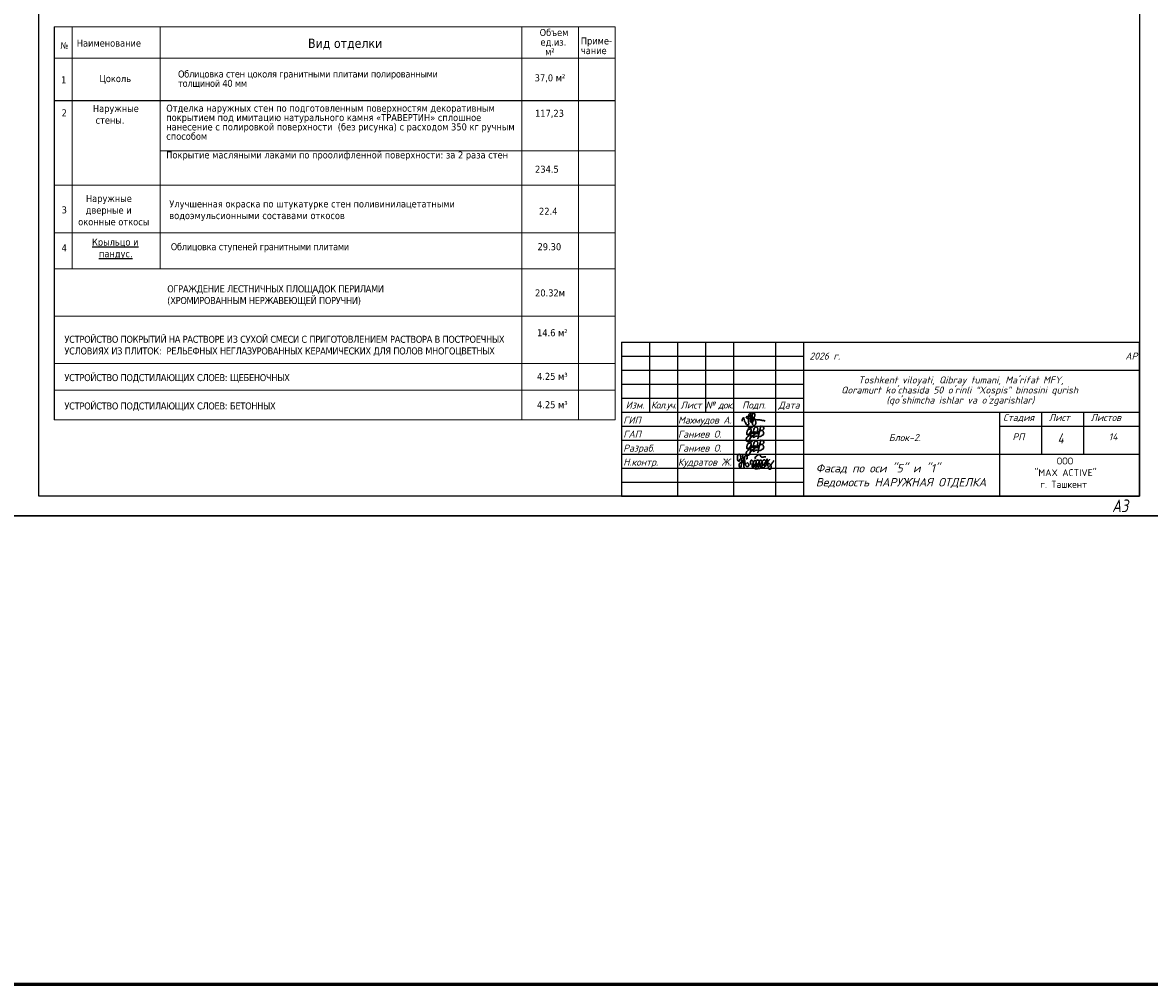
# Model space of a CAD drawing. Header units: millimetres. Extents: x 1112040 to 6903494, y -332921 to -150905.
# Tile 10 of 153: x 1338073 to 1378307, y -332921 to -298587. Entities that reach past the tile are written whole.
import ezdxf
from ezdxf.enums import TextEntityAlignment as Align

# ---------------------------------------------------------------- set-up
doc = ezdxf.new("R2010")
doc.units = ezdxf.units.MM
doc.styles.add('style1', font='isocpeui.ttf', dxfattribs={"height": 80})
doc.styles.add('Tahoma', font='tahoma.ttf')
doc.styles.add('ГОСТ 250', font='isocpeui.ttf', dxfattribs={"height": 250})
doc.styles.add('ГОСТ 300', font='isocpeui.ttf', dxfattribs={"height": 250})

# ---------------------------------------------------------------- blocks, each defined once
blk = doc.blocks.new('A$C4c4061ee')
at = {"color": 184, "lineweight": 30}
blk.add_spline([(-39.7, -7.1), (-36.8, 4), (-34, 7.9), (-31.2, -0.1), (-24.1, -16.2), (-16.7, -23.5), (-13.9, -23.5), (-12.5, -17.9), (-12.5, 12.7), (-8.3, 24.8), (-4.4, 27), (-3.4, 21.4), (-5.7, 12.9), (-4.4, 8), (-4.4, -10), (-2, -12.6), (3.3, -10), (9.6, 6.1), (12.6, 19.5), (7.6, 28.9), (4.7, 26.6), (2.4, 16.6), (1.1, -1.2), (2.9, -14.2), (6.8, -24.8), (10.9, -24.8), (15, -21.3), (16.5, -17.2), (16.5, -9.9), (12, 2), (5.9, 7.4), (-2.7, 10.3), (-10, 12.1), (-17, 12.1), (-21.5, 11.2), (-22.5, 7.7), (-20, 5.4), (-14, 3.7), (-0.7, 1.8), (11, 0.5), (22.2, -1.2), (37.6, -2.6), (43.5, -3.6), (49.3, -4.5), (54.9, -6.4)], degree=3, dxfattribs=at)
blk = doc.blocks.new('x2')
at = {"color": 184, "lineweight": 30}
for points in [[(78585, 16823), (78585, 16800), (78578, 16780), (78566, 16779), (78552, 16793), (78544, 16821), (78544, 16860), (78552, 16896), (78564, 16910), (78580, 16912), (78601, 16877), (78616, 16818), (78621, 16768), (78619, 16720), (78611, 16676), (78602, 16660), (78593, 16657), (78581, 16669), (78573, 16701), (78576, 16724), (78584, 16740), (78594, 16748), (78603, 16750)], [(78621, 16751), (78648, 16780), (78651, 16827), (78645, 16873), (78641, 16894), (78640, 16890), (78642, 16883), (78649, 16847), (78651, 16827), (78656, 16789), (78660, 16746), (78664, 16706), (78667, 16672), (78670, 16661), (78668, 16666), (78667, 16673), (78662, 16732), (78659, 16755), (78657, 16779), (78656, 16786), (78664, 16778), (78674, 16781), (78681, 16806), (78681, 16850), (78685, 16876), (78696, 16889), (78711, 16888), (78728, 16865), (78731, 16843), (78727, 16825), (78716, 16823), (78709, 16824)], [(78886, 16827), (78881, 16847), (78905, 16877), (78937, 16904), (78959, 16908), (78977, 16898), (78986, 16880), (78997, 16864), (79013, 16858), (79041, 16860), (79061, 16865), (79080, 16864), (79086, 16862)], [(78681, 16802), (78685, 16767), (78695, 16721), (78707, 16692), (78720, 16679), (78739, 16676), (78754, 16683), (78761, 16706), (78756, 16725), (78748, 16738), (78736, 16746), (78724, 16744), (78721, 16737)], [(78797, 16717), (78799, 16789), (78806, 16801), (78818, 16800), (78841, 16772), (78848, 16732), (78854, 16681), (78849, 16663), (78835, 16661), (78825, 16677), (78828, 16710), (78841, 16744), (78856, 16774), (78870, 16795), (78889, 16793), (78903, 16760), (78909, 16701), (78909, 16673), (78892, 16667), (78877, 16683), (78882, 16713), (78895, 16740), (78901, 16769), (78910, 16791), (78930, 16803), (78950, 16791), (78958, 16755), (78963, 16717), (78965, 16682), (78952, 16673), (78932, 16676), (78931, 16706), (78946, 16742), (78966, 16782), (78978, 16800), (79002, 16799), (79017, 16771), (79021, 16716), (79017, 16685), (79006, 16671), (78991, 16674), (78983, 16708), (78998, 16742), (79019, 16775), (79039, 16800), (79068, 16805), (79086, 16776), (79091, 16716), (79082, 16687), (79061, 16684), (79050, 16697), (79066, 16740), (79088, 16767), (79107, 16798), (79110, 16823), (79111, 16819), (79125, 16691), (79125, 16695), (79121, 16755), (79122, 16767), (79132, 16785), (79154, 16805), (79162, 16810), (79158, 16808)], [(78879, 16636), (78919, 16635), (78966, 16642), (79009, 16647), (79042, 16654), (79068, 16654)], [(79121, 16760), (79131, 16746), (79145, 16737), (79160, 16728), (79174, 16710), (79187, 16686), (79192, 16665), (79190, 16644), (79182, 16633), (79161, 16630), (79145, 16632), (79135, 16643), (79134, 16657), (79144, 16670), (79157, 16684), (79172, 16700), (79187, 16716), (79206, 16740), (79225, 16769), (79240, 16791)]]:
    blk.add_spline(points, degree=3, dxfattribs=at)
blk = doc.blocks.new('Odil Ganiyev')
at = {"color": 184, "lineweight": 30}
for points in [[(278009, -189095), (278081, -189029), (278139, -189055), (278204, -188993)], [(278218, -189288), (278220, -189298), (278251, -189229), (278258, -189294), (278315, -189206), (278295, -189231), (278320, -189288), (278380, -189198), (278355, -189239), (278384, -189286), (278449, -189192), (278428, -189223), (278438, -189281), (278515, -189197), (278494, -189208), (278505, -189282), (278604, -188932), (278563, -189514)], [(278174, -189155), (278173, -189633), (278135, -189699), (278036, -189702), (278008, -189605), (278074, -189469), (278128, -189405), (278218, -189288)], [(278213, -189509), (278316, -189388), (278340, -189483), (278421, -189425), (278521, -189382)]]:
    blk.add_spline(points, degree=3, dxfattribs=at)
for points, knots in [([(278396, -189316), (278466, -189243), (278495, -189145), (278487, -189009), (278378, -188944), (278332, -188998), (278319, -189020), (278305, -189050), (278280, -189134), (278300, -189288), (278388, -189386)], [0, 0, 0, 0, 210.331661, 341.544209, 437.993539, 521.209993, 521.209993, 521.209993, 602.643394, 823.015149, 823.015149, 823.015149, 823.015149]), ([(278617, -189118), (278680, -189058), (278780, -189127), (278817, -189262), (278675, -189400), (278595, -189412), (278531, -189410)], [498.211239, 498.211239, 498.211239, 498.211239, 560.962433, 628.560844, 789.184895, 992.203079, 992.203079, 992.203079, 992.203079]), ([(278604, -188939), (278630, -188908), (278658, -188890), (278746, -188897), (278776, -188980), (278743, -189054), (278691, -189101), (278617, -189118)], [0, 0, 0, 0, 59.301687, 137.83445, 232.671471, 306.955654, 371.443461, 371.443461, 371.443461, 371.443461]), ([(278093, -189111), (278063, -189124), (277979, -189180), (277976, -189469), (278121, -189357), (278159, -189260), (278167, -189222)], [0, 0, 0, 0, 84.01965, 319.3343, 434.006974, 519.963926, 519.963926, 519.963926, 519.963926]), ([(278167, -189222), (278181, -189151), (278171, -189084), (278111, -189103), (278093, -189111)], [526.826092, 526.826092, 526.826092, 526.826092, 665.559085, 706.396126, 706.396126, 706.396126, 706.396126])]:
    blk.add_open_spline(points, degree=3, knots=knots, dxfattribs=at)
blk = doc.blocks.new('frbny')
for p, q in [((1879236, 18122), (1897736, 18122)), ((1879236, 18122), (1879236, 12622)), ((1880236, 18122), (1880236, 15622)), ((1881236, 18122), (1881236, 12622)), ((1882236, 18122), (1882236, 15622)), ((1883236, 18122), (1883236, 12622)), ((1884736, 18122), (1884736, 12622)), ((1885736, 18122), (1885736, 12622)), ((1879236, 17622), (1885736, 17622)), ((1879236, 17122), (1897736, 17122)), ((1879236, 16622), (1885736, 16622)), ((1879236, 16122), (1885736, 16122)), ((1879236, 15622), (1897736, 15622)), ((1892736, 15622), (1892736, 12622)), ((1894236, 15622), (1894236, 14122)), ((1895736, 15622), (1895736, 14122)), ((1879236, 15122), (1885736, 15122)), ((1892736, 15122), (1897736, 15122)), ((1879236, 14622), (1885736, 14622)), ((1879236, 14122), (1897736, 14122)), ((1879236, 13622), (1885736, 13622)), ((1879236, 13122), (1885736, 13122))]:
    blk.add_line(p, q)
blk.add_lwpolyline([(1879236, 12622), (1897736, 12622), (1897736, 18122)])
for name, p, xscale, yscale, zscale in [('A$C4c4061ee', (1883886, 15357), 8.662286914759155, 8.662286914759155, 8.662286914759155), ('x2', (1737136, -17375), 1.86192246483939, 1.86192246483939, 1.86192246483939)]:
    blk.add_blockref(name, p, dxfattribs=dict(xscale=xscale, yscale=yscale, zscale=zscale))
at = {"xscale": 0.7425847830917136, "yscale": 0.7425847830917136, "zscale": 0.7425847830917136, "rotation": 351.5695638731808}
for p in [(1700120, 184206), (1700120, 183706)]:
    blk.add_blockref('Odil Ganiyev', p, dxfattribs=at)
at = {"linetype": 'Continuous', "lineweight": 25, "style": 'ГОСТ 250'}
for s, p in [('Изм.', (1879719, 15872)), ('Лист', (1881719, 15872)), ('Подп.', (1883969, 15872)), ('Дата', (1885219, 15872))]:
    blk.add_text(s, height=250, dxfattribs=at).set_placement(p, align=Align.MIDDLE_CENTER)
for s, p in [('ГИП', (1879300, 15210)), ('Махмудов А.', (1881255, 15210)), ('ГАП', (1879300, 14710)), ('Ганиев О.', (1881255, 14710)), ('Разраб.', (1879299, 14210)), ('Ганиев О.', (1881255, 14210)), ('Н.контр.', (1879300, 13710)), ('Кудратов Ж.', (1881255, 13710))]:
    blk.add_text(s, height=250, dxfattribs=at).set_placement(p)
at = {"ltscale": 100, "char_height": 250}
for s, insert, width, attachment_point, style in [('2026 г.                                                                АР ', (1885949, 17744), 11749.81, 1, 'style1'), ('{\\T0.9;Кол.уч.}', (1880741, 15997), 1092.75, 2, 'ГОСТ 250'), ('{\\T0.9;№ док.}', (1882732, 15997), 1092.75, 2, 'ГОСТ 250'), ('Стадия', (1892863, 15551), 1129.18, 1, 'style1'), ('Лист', (1894493, 15551), 750.19, 1, 'style1'), ('Листов', (1895986, 15551), 1093.54, 1, 'style1'), ('Блок-2. ', (1888780, 14836), 1946.13, 1, 'style1'), ('РП', (1893195, 14866), 806.3, 1, 'style1'), ('14', (1896632, 14866), 401.6, 1, 'style1'), ('\\pi2772.81725;{\\fISOCPEUR|b0|i0|c204|p34;ООО \\P\\pi1972.81725;"MAX ACTIVE" \\P\\pi2185.31725;г. Ташкент}', (1892004, 14000), 6095.63, 1, 'ГОСТ 300')]:
    blk.add_mtext(s, dxfattribs=dict(at, insert=insert, width=width, attachment_point=attachment_point, style=style))
at = {"ltscale": 100, "insert": (1885723, 16893), "char_height": 250, "width": 11326.72, "attachment_point": 1, "line_spacing_factor": 0.862598, "style": 'ГОСТ 300'}
blk.add_mtext("\\pi1966.0095;Toshkent viloyati, Qibray tumani, Ma'rifat MFY, \\P\\pi1357.77087;Qoramurt ko'chasida 50 o'rinli “Xospis” binosini qurish \\P\\pi2970.74435;(qo'shimcha ishlar va o'zgarishlar) ", dxfattribs=at)

msp = doc.modelspace()

# ---------------------------------------------------------------- linework, layer by layer
at = {"color": 0, "linetype": 'ByBlock', "lineweight": 13}
for p, q in [((1339204.9, -298742.5), (1359234.4, -298742.5)), ((1339849.9, -298742.5), (1339849.9, -307382.1)), ((1342983.3, -298742.5), (1342983.3, -307382.1)), ((1355904.3, -312771.9), (1355904.3, -298742.5)), ((1357926.2, -312771.9), (1357926.2, -298742.5)), ((1359234.4, -312771.9), (1359234.4, -298742.5)), ((1339204.9, -299859), (1359234.4, -299859)), ((1342983.3, -303167.8), (1359234.4, -303167.8)), ((1339204.9, -304388.8), (1359234.4, -304388.8)), ((1339204.9, -306087.8), (1359234.4, -306087.8)), ((1339204.9, -307382.1), (1359234.4, -307382.1)), ((1339204.9, -309067.6), (1359234.4, -309067.6)), ((1339204.9, -310753.1), (1359234.4, -310753.1)), ((1339204.9, -311709.9), (1359234.4, -311709.9)), ((1339204.9, -312771.9), (1359234.4, -312771.9))]:
    msp.add_line(p, q, dxfattribs=at)
at = {"ltscale": 100}
msp.add_line((1339204.9, -298742.5), (1339204.9, -312771.9), dxfattribs=at)
at = {"ltscale": 75}
msp.add_line((1339204.9, -301373.3), (1359234.4, -301373.3), dxfattribs=at)
at = {"color": 1, "lineweight": 60, "ltscale": 100}
msp.add_lwpolyline([(1198252, -261182.8), (1501750.9, -261182.8), (1501750.9, -332921.2), (1198252, -332921.2)], close=True, dxfattribs=at)
at = {"color": 5, "lineweight": 30}
msp.add_lwpolyline([(1336657, -316189.8), (1336657, -286489.8), (1378657, -286489.8), (1378657, -316189.8), (1336657, -316189.8)], dxfattribs=at)
msp.add_lwpolyline([(1338657, -315489.8), (1338657, -287189.8), (1377957, -287189.8), (1377957, -315489.8)], close=True)

# ---------------------------------------------------------------- block references
for p in [(-649971.8, -328112), (-605139.9, -328112), (-562005.9, -328112), (-519779, -328112)]:
    msp.add_blockref('frbny', p)

# ---------------------------------------------------------------- texts
at = {"color": 0, "linetype": 'ByBlock', "lineweight": 13, "style": 'Tahoma'}
for s, height, p in [('Наименование', 250, (1340010.2, -299447)), ('Вид отделки', 333.333, (1348266.6, -299494.2)), ('Приме-', 250, (1358006.7, -299367.5)), ('чание', 250, (1358006.7, -299712.9)), ('1', 250, (1339448.3, -300759.9)), ('Цоколь', 250, (1340818.5, -300713.4))]:
    msp.add_text(s, height=height, dxfattribs=at).set_placement(p)
at = {"linetype": 'ByBlock', "lineweight": 13, "style": 'Tahoma'}
for s, p in [('117,23', (1356371.7, -301951.3)), ('234.5', (1356371.7, -303947.4)), ('22.4', (1356514.2, -305448.6)), ('29.30', (1356460.2, -306713.3))]:
    msp.add_text(s, height=250, dxfattribs=at).set_placement(p)
at = {"style": 'style1', "width": 0.8}
for s, height, p in [('4', 371.3, (1375029.6, -313617.3)), ('А3', 449.21, (1376971.5, -316061.5))]:
    msp.add_text(s, height=height, dxfattribs=at).set_placement(p)
at = {"color": 0, "ltscale": 100, "insert": (1356475.5, -298816.3), "char_height": 250, "width": 1191.954, "attachment_point": 1, "line_spacing_factor": 0.828892, "style": 'Tahoma'}
msp.add_mtext('\\pi59.2485;Объем \\P\\pi90.52788;ед.из.\\P\\pi254.93352;м²', dxfattribs=at)
at = {"color": 0, "linetype": 'ByBlock', "lineweight": 13, "insert": (1339433, -299295.3), "char_height": 222.068, "width": 187.603, "attachment_point": 1, "style": 'Tahoma'}
msp.add_mtext('{\\fTahoma|b0|i0|c204|p34;№}', dxfattribs=at)
at = {"color": 0, "linetype": 'ByBlock', "lineweight": 13, "char_height": 250, "attachment_point": 1, "line_spacing_factor": 0.8, "style": 'Tahoma'}
for s, insert, width in [('{\\T0.95;\\C256;Облицовка стен цоколя гранитными плитами полированными толщиной 40 мм \\H1.45503x; }', (1343623.5, -300298.6), 9894.566), ('\\pt900,1350;Отделка наружных стен по подготовленным поверхностям декоративным покрытием под имитацию натурального камня «ТРАВЕРТИН» сплошное {\\H1.3427x; }нанесение с полировкой поверхности  (без рисунка) с расходом 350 кг ручным {\\H1.40921x; }способом{\\H1.38177x; }\\P{\\H1.32064x; }\\PПокрытие масляными лаками по проолифленной поверхности: за 2 раза стен{\\H1.41068x; }', (1343203.9, -301520.4), 13002.025)]:
    msp.add_mtext(s, dxfattribs=dict(at, insert=insert, width=width))
at = {"ltscale": 100, "attachment_point": 1}
for s, insert, char_height, width, style in [('37,0 м²', (1356359, -300435.5), 250, 1567.251, 'Tahoma'), ('20.32м', (1356372.4, -308112.4), 250, 1870.644, 'Tahoma'), ('14.6 м²', (1356442.9, -309534.1), 250, 1870.644, 'Tahoma'), ('4.25 м³', (1356442.9, -311090.2), 250, 1870.644, 'Tahoma'), ('4.25 м³', (1356442.9, -312102.3), 250, 1870.644, 'Tahoma'), ('Фасад по оси "5" и "1"\\PВедомость НАРУЖНАЯ ОТДЕЛКА', (1366394.8, -314345.1), 300, 7360.413, 'style1')]:
    msp.add_mtext(s, dxfattribs=dict(at, insert=insert, char_height=char_height, width=width, style=style))
at = {"color": 0, "ltscale": 75, "char_height": 250, "style": 'Tahoma'}
for s, insert, width, attachment_point in [('\\A1;2', (1339470.3, -301684.2), 334.767, 1), ('\\pi427.74561;Наружные \\P\\pi418.8806;дверные и \\P\\pi150.36146;оконные откосы', (1339909.8, -305830.7), 3029.412, 7), ('Улучшенная окраска по штукатурке стен поливинилацетатными водоэмульсионными составами откосов', (1343313.2, -305674.2), 12355.899, 7), ('\\A1;3', (1339470.3, -305403.7), 456.342, 7), ('\\pi25.93305;{\\LКрыльцо и \\P\\pi273.91828;пандус.}', (1340527.9, -307034.9), 1686.688, 7), ('\\A1;4', (1339470.3, -306753.9), 334.767, 7), ('{\\T0.95;\\C256;Облицовка ступеней гранитными плитами}', (1343364.9, -306784.5), 9482.472, 7), ('{\\T0.95;\\C256;ОГРАЖДЕНИЕ ЛЕСТНИЧНЫХ ПЛОЩАДОК ПЕРИЛАМИ\\P(ХРОМИРОВАННЫМ НЕРЖАВЕЮЩЕЙ ПОРУЧНИ)\\H1.30473x; }', (1343238, -308688.2), 12013.843, 7), ('{\\T0.95;\\C256;УСТРОЙСТВО ПОКРЫТИЙ НА РАСТВОРЕ ИЗ СУХОЙ СМЕСИ С ПРИГОТОВЛЕНИЕМ РАСТВОРА В ПОСТРОЕЧНЫХ УСЛОВИЯХ ИЗ ПЛИТОК:  РЕЛЬЕФНЫХ НЕГЛАЗУРОВАННЫХ КЕРАМИЧЕСКИХ ДЛЯ ПОЛОВ МНОГОЦВЕТНЫХ}', (1339567.1, -310487.8), 16337.148, 7), ('{\\T0.95;\\C256;УСТРОЙСТВО ПОДСТИЛАЮЩИХ СЛОЕВ: ЩЕБЕНОЧНЫХ}', (1339567.1, -311439.1), 16337.148, 7), ('{\\T0.95;\\C256;УСТРОЙСТВО ПОДСТИЛАЮЩИХ СЛОЕВ: БЕТОННЫХ}', (1339567.1, -312451.2), 16337.148, 7)]:
    msp.add_mtext(s, dxfattribs=dict(at, insert=insert, width=width, attachment_point=attachment_point))
at = {"color": 0, "lineweight": 18, "insert": (1340585.6, -301531.4), "char_height": 250, "width": 2415.902, "attachment_point": 1, "style": 'Tahoma'}
msp.add_mtext('Наружные\\P стены.', dxfattribs=at)

doc.saveas('drawing.dxf')
